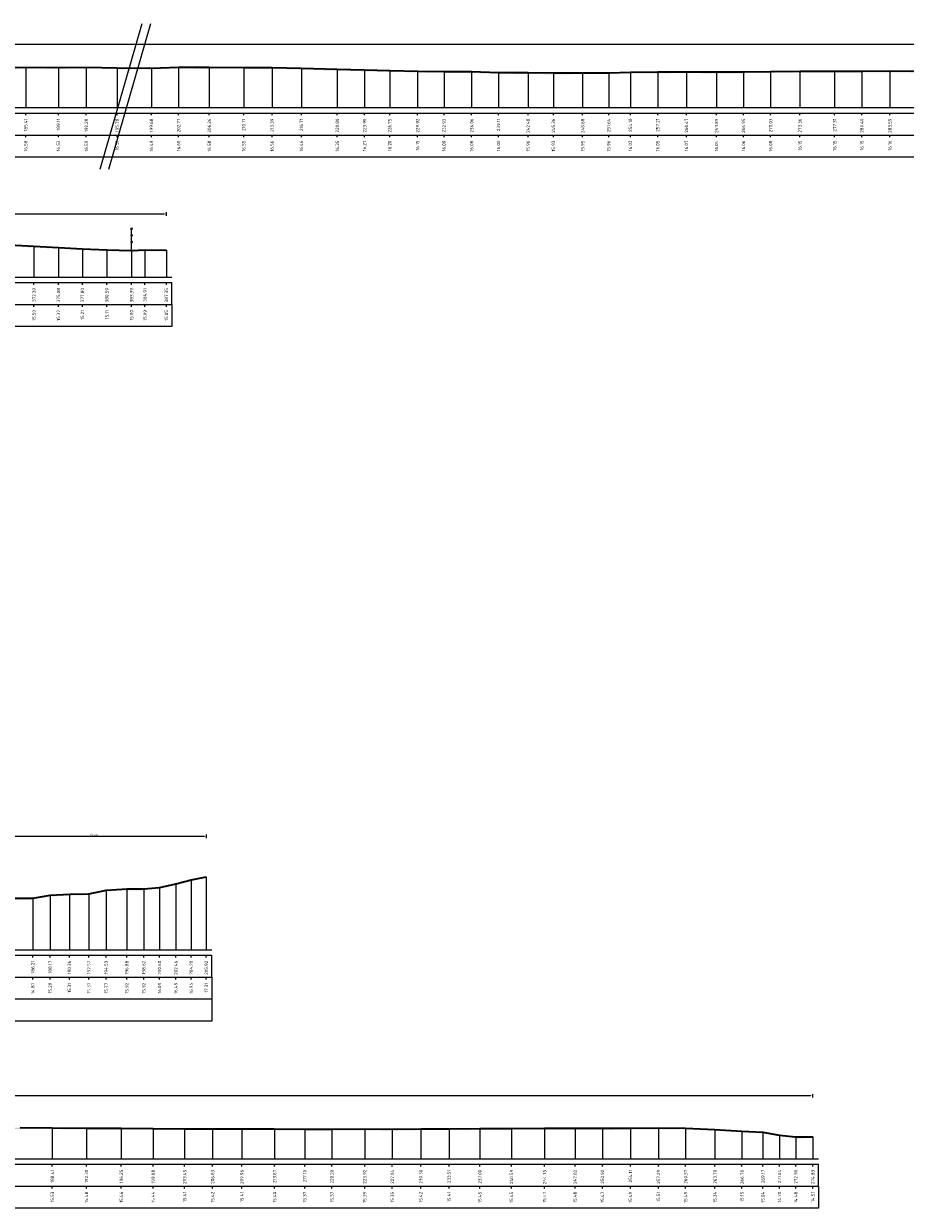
# Model space of a CAD drawing. Header units: metres. Extents: x 197883 to 206898, y 361907 to 364395.
# Tile 255 of 256: x 206696 to 206796, y 364260 to 364395. Entities that reach past the tile are written whole.
import ezdxf
from ezdxf.enums import TextEntityAlignment as Align

# ---------------------------------------------------------------- set-up
doc = ezdxf.new("R2010")
doc.units = ezdxf.units.M
doc.header["$PDMODE"] = 35
doc.header["$PDSIZE"] = 0.075
for name, color, linetype, lineweight in [('B-ME-IE-TERREINAFSCHEIDING_KUNSTMATIG_RASTERHEKWERK-SD', 20, 'Continuous', 25), ('X-ME-AL-PROFIEL_HUIDIG MAAIVELD-GD', 252, 'Continuous', 0), ('X-XX-AL-DETAIL1-M', 7, 'Continuous', 18), ('X-XX-AL-DWARSPROFIEL_PROFIELLIJN MAAIVELD-GD', 8, 'Continuous', 35), ('X-XX-AL-TEKENBLAD_KADER_AFSNIJMARKERING-G', 7, 'Continuous', 25)]:
    doc.layers.add(name, color=color, linetype=linetype, lineweight=lineweight)
doc.layers.add('X-ME-AL-PROFIELRASTER-S', color=7, linetype='Continuous')
doc.styles.add('NLCS-ISO-ANNOTATIVE-T18', font='NLCS-ISO.ttf', dxfattribs={"height": 1.8})
doc.styles.add('NLCS-ISO-M100-T25', font='NLCS-ISO.ttf', dxfattribs={"height": 0.25})
doc.dimstyles.new('NLCS-M100-T25-PIJL_L2_H1', dxfattribs={"dimscale": 0.1, "dimtxt": 2.5, "dimasz": 2.5, "dimexe": 2, "dimexo": 2, "dimgap": 0.7, "dimtad": 1, "dimzin": 0, "dimdsep": 46, "dimtxsty": 'NLCS-ISO-M100-T25', "dimcen": 0, "dimdle": 2, "dimclrd": 256, "dimclre": 256, "dimclrt": 256, "dimadec": 1, "dimazin": 0, "dimtfac": 1, "dimtdec": 3, "dimtofl": 0, "dimtmove": 0, "dimatfit": 3, "dimfxl": 2, "dimfxlon": 1, "dimtfillclr": 256, "dimtolj": 1, "dimtzin": 0, "dimlwd": -1, "dimlwe": -1, "dimarcsym": 0})

# ---------------------------------------------------------------- blocks, each defined once
blk = doc.blocks.new('SAL-PROFIELRASTER_BALK_EIND1-D')
at = {"color": 0, "linetype": 'ByBlock', "lineweight": -2}
blk.add_line((1, -12.5), (1, -2.5), dxfattribs=at)
at = {"color": 0, "linetype": 'ByBlock', "lineweight": -2, "flags": 128}
for points in [[(0, 0), (1, 0)], [(0, -2.5), (1, -2.5)], [(0, -12.5), (1, -12.5)]]:
    blk.add_lwpolyline(points, dxfattribs=at)
blk = doc.blocks.new('SAL-PROFIELRASTER_BALK_EIND2-D')
at = {"color": 0, "linetype": 'ByBlock', "lineweight": -2}
for p, q in [((1, -2.5), (1, -12.5)), ((1, -12.5), (0, -12.5))]:
    blk.add_line(p, q, dxfattribs=at)
blk = doc.blocks.new('SAL-PROFIELRASTER_BALK_DATA-D')
at = {"color": 0, "linetype": 'ByBlock', "lineweight": -2}
blk.add_lwpolyline([(0, -3.5), (0, -2.5)], dxfattribs=at)
at = {"color": 0, "linetype": 'ByBlock', "lineweight": -2, "style": 'NLCS-ISO-ANNOTATIVE-T18'}
blk.add_attdef('GETAL', text='', height=1.5, rotation=90, dxfattribs=at).set_placement((0.75, -5), align=Align.RIGHT)
blk = doc.blocks.new('SAL-PROFIELRASTER_AANHAAL-D')
at = {"color": 9, "linetype": 'ByBlock', "lineweight": -2, "flags": 128}
blk.add_lwpolyline([(0, 1), (0, 0)], dxfattribs=at)
blk = doc.blocks.new('*D168')
at = {"layer": 'Defpoints', "color": 0, "transparency": 16777216}
for p in [(206324.49, 364373.1), (206324.49, 364365.94), (206711.84, 364365.94)]:
    blk.add_point(p, dxfattribs=at)
at = {"layer": 'X-XX-AL-DETAIL1-M', "color": 253, "transparency": 16777216}
for p, q in [((206324.49, 364372.9), (206324.49, 364373.3)), ((206711.59, 364373.1), (206324.74, 364373.1)), ((206711.84, 364372.9), (206711.84, 364373.3))]:
    blk.add_line(p, q, dxfattribs=at)
for points in [[(206324.74, 364373.14), (206324.74, 364373.06), (206324.49, 364373.1)], [(206711.59, 364373.14), (206711.59, 364373.06), (206711.84, 364373.1)]]:
    blk.add_solid(points, dxfattribs=at)
at = {"layer": 'X-XX-AL-DETAIL1-M', "color": 253, "transparency": 16777216, "insert": (206610.27, 364373.29), "char_height": 0.25, "attachment_point": 5, "style": 'NLCS-ISO-M100-T25'}
blk.add_mtext('\\A1;Gras', dxfattribs=at)
blk = doc.blocks.new('*D164')
at = {"layer": 'Defpoints', "color": 0, "transparency": 16777216}
for p in [(206510.45, 364272.93), (206510.45, 364265.77), (206785.28, 364265.77)]:
    blk.add_point(p, dxfattribs=at)
at = {"layer": 'X-XX-AL-DETAIL1-M', "color": 253, "transparency": 16777216}
for p, q in [((206510.45, 364272.73), (206510.45, 364273.13)), ((206785.03, 364272.93), (206510.7, 364272.93)), ((206785.28, 364272.73), (206785.28, 364273.13))]:
    blk.add_line(p, q, dxfattribs=at)
for points in [[(206510.7, 364272.97), (206510.7, 364272.89), (206510.45, 364272.93)], [(206785.03, 364272.97), (206785.03, 364272.89), (206785.28, 364272.93)]]:
    blk.add_solid(points, dxfattribs=at)
at = {"layer": 'X-XX-AL-DETAIL1-M', "color": 253, "transparency": 16777216, "insert": (206588.2, 364273.13), "char_height": 0.25, "attachment_point": 5, "style": 'NLCS-ISO-M100-T25'}
blk.add_mtext('\\A1;Gras', dxfattribs=at)
blk = doc.blocks.new('SIE-RASTERHEKWERK-SOD')
at = {"flags": 128}
for points in [[(-0.035, 1.035), (0.035, 0.965)], [(-0.035, 0.965), (0, 1), (0.035, 1.035)], [(-0.035, 0.735), (0.035, 0.665)], [(-0.035, 0.665), (0, 0.7), (0.035, 0.735)], [(0, 0), (0, 1)], [(-0.035, 0.435), (0.035, 0.365)], [(-0.035, 0.365), (0, 0.4), (0.035, 0.435)]]:
    blk.add_lwpolyline(points, dxfattribs=at)
blk = doc.blocks.new('*D135')
at = {"layer": 'Defpoints', "color": 0, "transparency": 16777216}
for p in [(206690.86, 364302.4), (206690.86, 364294.61), (206716.37, 364289.52)]:
    blk.add_point(p, dxfattribs=at)
at = {"layer": 'X-XX-AL-DETAIL1-M', "color": 253, "transparency": 16777216}
for p, q in [((206690.86, 364302.2), (206690.86, 364302.6)), ((206716.37, 364302.2), (206716.37, 364302.6)), ((206716.12, 364302.4), (206691.11, 364302.4))]:
    blk.add_line(p, q, dxfattribs=at)
for points in [[(206691.11, 364302.44), (206691.11, 364302.36), (206690.86, 364302.4)], [(206716.12, 364302.44), (206716.12, 364302.36), (206716.37, 364302.4)]]:
    blk.add_solid(points, dxfattribs=at)
at = {"layer": 'X-XX-AL-DETAIL1-M', "color": 253, "transparency": 16777216, "insert": (206703.61, 364302.59), "char_height": 0.25, "attachment_point": 5, "style": 'NLCS-ISO-M100-T25'}
blk.add_mtext('\\A1;Gras', dxfattribs=at)
blk = doc.blocks.new('*D99')
at = {"layer": 'Defpoints', "color": 0, "transparency": 16777216}
for p in [(206510.45, 364392.35), (206510.45, 364385.19), (206897.8, 364385.19)]:
    blk.add_point(p, dxfattribs=at)
at = {"layer": 'X-XX-AL-DETAIL1-M', "color": 253, "transparency": 16777216}
for p, q in [((206510.45, 364392.15), (206510.45, 364392.55)), ((206897.55, 364392.35), (206510.7, 364392.35)), ((206897.8, 364392.15), (206897.8, 364392.55))]:
    blk.add_line(p, q, dxfattribs=at)
for points in [[(206510.7, 364392.39), (206510.7, 364392.31), (206510.45, 364392.35)], [(206897.55, 364392.39), (206897.55, 364392.31), (206897.8, 364392.35)]]:
    blk.add_solid(points, dxfattribs=at)
at = {"layer": 'X-XX-AL-DETAIL1-M', "color": 253, "transparency": 16777216, "insert": (206616.04, 364392.55), "char_height": 0.25, "attachment_point": 5, "style": 'NLCS-ISO-M100-T25'}
blk.add_mtext('\\A1;Gras', dxfattribs=at)

msp = doc.modelspace()

# ---------------------------------------------------------------- hatches: boundary and pattern name
at = {"layer": 'X-ME-AL-PROFIEL_HUIDIG MAAIVELD-GD'}
h = msp.add_hatch(dxfattribs=at)
h.set_pattern_fill('AGR-MAAIVELD', color=256, scale=0.05, pattern_type=2)
h.set_pattern_definition([(45, (726.58896, 23.45443), (-0.25000007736, 0.25000007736), []), (45, (726.55325, 23.49015), (0, 0.50000015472), [0.3535535, -0.3535535]), (45, (726.51753, 23.52586), (0, 0.50000015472), [0.3535535, -0.3535535]), (45, (726.48132, 23.56208), (0, 0.50000015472), [0.3535535, -0.3535535]), (45, (726.4461, 23.5973), (0, 0.50000015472), [0.3535535, -0.3535535]), (45, (726.4104, 23.633), (0, 0.50000015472), [0.3535535, -0.3535535]), (45, (726.37468, 23.66872), (0, 0.50000015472), [0.3535535, -0.3535535]), (315, (726.58896, 23.45443), (0.25000007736, 0.25000007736), []), (315, (726.62468, 23.49015), (0.50000015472, -1e-16), [0.3535535, -0.3535535]), (315, (726.6604, 23.52586), (0.50000015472, -1e-16), [0.3535535, -0.3535535]), (315, (726.6966, 23.56208), (0.50000015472, -1e-16), [0.3535535, -0.3535535]), (315, (726.73182, 23.5973), (0.50000015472, -1e-16), [0.3535535, -0.3535535]), (315, (726.76753, 23.633), (0.50000015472, -1e-16), [0.3535535, -0.3535535]), (315, (726.80325, 23.66872), (0.50000015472, -1e-16), [0.3535535, -0.3535535])])
h.paths.add_polyline_path([(206897.796, 364388.242), (206897.796, 364388.092), (206895.357, 364388.13), (206893.835, 364388.048), (206891.034, 364388.154), (206888.246, 364388.249), (206885.531, 364388.409), (206882.744, 364388.543), (206879.95, 364388.713), (206877.019, 364388.88), (206874.008, 364389.05), (206871.165, 364389.177), (206868.323, 364389.435), (206864.807, 364389.638), (206861.28, 364389.79), (206857.581, 364389.812), (206854.65, 364389.841), (206851.415, 364389.752), (206848.272, 364389.732), (206845.134, 364389.708), (206841.18, 364389.769), (206837.456, 364389.792), (206833.282, 364389.734), (206829.696, 364389.718), (206825.758, 364389.703), (206822.031, 364389.595), (206818.296, 364389.484), (206814.439, 364389.383), (206810.691, 364389.345), (206807.279, 364389.305), (206803.828, 364389.291), (206800.446, 364389.23), (206797.529, 364389.163), (206794.041, 364389.203), (206790.849, 364389.194), (206787.757, 364389.19), (206783.81, 364389.193), (206780.477, 364389.127), (206777.395, 364389.099), (206774.335, 364389.088), (206770.914, 364389.112), (206767.654, 364389.091), (206764.548, 364389.076), (206762.087, 364389.005), (206759.124, 364388.995), (206755.804, 364388.976), (206752.928, 364389.008), (206749.562, 364389.042), (206746.51, 364389.122), (206743.374, 364389.137), (206740.365, 364389.195), (206737.202, 364389.244), (206734.345, 364389.315), (206731.245, 364389.393), (206727.163, 364389.506), (206723.842, 364389.6), (206720.623, 364389.596), (206716.708, 364389.62), (206713.216, 364389.641), (206710.124, 364389.535), (206706.227, 364389.557), (206702.727, 364389.63), (206699.555, 364389.576), (206695.856, 364389.621), (206691.872, 364389.507), (206687.82, 364389.49), (206684.022, 364389.402), (206680.219, 364389.158), (206675.873, 364388.787), (206671.917, 364388.505), (206667.566, 364388.291), (206664.269, 364388.198), (206660.872, 364387.868), (206657.222, 364387.641), (206651.553, 364387.495), (206648.685, 364387.406), (206646.171, 364387.329), (206645.09, 364387.713), (206642.005, 364387.811), (206638.386, 364387.763), (206635.079, 364387.803), (206631.596, 364387.906), (206627.631, 364387.889), (206624.285, 364387.856), (206620.931, 364387.896), (206617.28, 364387.818), (206613.675, 364387.843), (206610.205, 364387.744), (206606.888, 364387.743), (206603.585, 364387.678), (206600.445, 364387.655), (206597.582, 364387.68), (206594.205, 364388.098), (206591.61, 364388.371), (206589.646, 364387.973), (206588.024, 364388.1), (206585.688, 364388.546), (206582.277, 364388.943), (206578.019, 364389.079), (206573.754, 364389.046), (206570.289, 364388.967), (206566.467, 364388.911), (206562.544, 364388.884), (206558.521, 364388.954), (206554.709, 364389.049), (206551.419, 364388.993), (206547.992, 364389.052), (206543.856, 364389.035), (206539.955, 364388.947), (206535.383, 364388.882), (206531.119, 364388.852), (206527.591, 364388.711), (206523.622, 364388.532), (206519.893, 364388.419), (206516.222, 364388.455), (206512.965, 364388.588), (206510.448, 364388.386), (206510.448, 364388.536), (206512.965, 364388.738), (206516.222, 364388.605), (206519.893, 364388.569), (206523.622, 364388.682), (206527.591, 364388.861), (206531.119, 364389.002), (206535.383, 364389.032), (206539.955, 364389.097), (206543.856, 364389.185), (206547.992, 364389.202), (206551.419, 364389.143), (206554.709, 364389.199), (206558.521, 364389.104), (206562.544, 364389.034), (206566.467, 364389.061), (206570.289, 364389.117), (206573.754, 364389.196), (206578.019, 364389.229), (206582.277, 364389.093), (206585.688, 364388.696), (206588.024, 364388.25), (206589.646, 364388.123), (206591.61, 364388.521), (206594.205, 364388.248), (206597.582, 364387.83), (206600.445, 364387.805), (206603.585, 364387.828), (206606.888, 364387.893), (206610.205, 364387.894), (206613.675, 364387.993), (206617.28, 364387.968), (206620.931, 364388.046), (206624.285, 364388.006), (206627.631, 364388.039), (206631.596, 364388.056), (206635.079, 364387.953), (206638.386, 364387.913), (206642.005, 364387.961), (206645.09, 364387.863), (206646.171, 364387.479), (206648.685, 364387.556), (206651.553, 364387.645), (206657.222, 364387.791), (206660.872, 364388.018), (206664.269, 364388.348), (206667.566, 364388.441), (206671.917, 364388.655), (206675.873, 364388.937), (206680.219, 364389.308), (206684.022, 364389.552), (206687.82, 364389.64), (206691.872, 364389.657), (206695.856, 364389.771), (206699.555, 364389.726), (206702.727, 364389.78), (206706.227, 364389.707), (206710.124, 364389.685), (206713.216, 364389.791), (206716.708, 364389.77), (206720.623, 364389.746), (206723.842, 364389.75), (206727.163, 364389.656), (206731.245, 364389.543), (206734.345, 364389.465), (206737.202, 364389.394), (206740.365, 364389.345), (206743.374, 364389.287), (206746.51, 364389.272), (206749.562, 364389.192), (206752.928, 364389.158), (206755.804, 364389.126), (206759.124, 364389.145), (206762.087, 364389.155), (206764.548, 364389.226), (206767.654, 364389.241), (206770.914, 364389.262), (206774.335, 364389.238), (206777.395, 364389.249), (206780.477, 364389.277), (206783.81, 364389.343), (206787.757, 364389.34), (206790.849, 364389.344), (206794.041, 364389.353), (206797.529, 364389.313), (206800.446, 364389.38), (206803.828, 364389.441), (206807.279, 364389.455), (206810.691, 364389.495), (206814.439, 364389.533), (206818.296, 364389.634), (206822.031, 364389.745), (206825.758, 364389.853), (206829.696, 364389.868), (206833.282, 364389.884), (206837.456, 364389.942), (206841.18, 364389.919), (206845.134, 364389.858), (206848.272, 364389.882), (206851.415, 364389.902), (206854.65, 364389.991), (206857.581, 364389.962), (206861.28, 364389.94), (206864.807, 364389.788), (206868.323, 364389.585), (206871.165, 364389.327), (206874.008, 364389.2), (206877.019, 364389.03), (206879.95, 364388.863), (206882.744, 364388.693), (206885.531, 364388.559), (206888.246, 364388.399), (206891.034, 364388.304), (206893.835, 364388.198), (206895.357, 364388.28)])
h = msp.add_hatch(dxfattribs=at)
h.set_pattern_fill('AGR-MAAIVELD', color=256, scale=0.05, pattern_type=2)
h.set_pattern_definition([(45, (540.62904, 4.1999), (-0.25000007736, 0.25000007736), []), (45, (540.59332, 4.23563), (0, 0.50000015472), [0.3535535, -0.3535535]), (45, (540.5576, 4.27134), (0, 0.50000015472), [0.3535535, -0.3535535]), (45, (540.5214, 4.30756), (0, 0.50000015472), [0.3535535, -0.3535535]), (45, (540.48618, 4.34277), (0, 0.50000015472), [0.3535535, -0.3535535]), (45, (540.45047, 4.3785), (0, 0.50000015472), [0.3535535, -0.3535535]), (45, (540.41475, 4.4142), (0, 0.50000015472), [0.3535535, -0.3535535]), (315, (540.62904, 4.1999), (0.25000007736, 0.25000007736), []), (315, (540.66475, 4.23563), (0.50000015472, -1e-16), [0.3535535, -0.3535535]), (315, (540.70047, 4.27134), (0.50000015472, -1e-16), [0.3535535, -0.3535535]), (315, (540.73668, 4.30756), (0.50000015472, -1e-16), [0.3535535, -0.3535535]), (315, (540.7719, 4.34277), (0.50000015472, -1e-16), [0.3535535, -0.3535535]), (315, (540.8076, 4.3785), (0.50000015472, -1e-16), [0.3535535, -0.3535535]), (315, (540.84332, 4.4142), (0.50000015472, -1e-16), [0.3535535, -0.3535535])])
h.paths.add_polyline_path([(206711.836, 364368.988), (206711.836, 364368.838), (206709.398, 364368.876), (206707.875, 364368.794), (206705.074, 364368.9), (206702.286, 364368.995), (206699.571, 364369.155), (206696.784, 364369.289), (206693.991, 364369.459), (206691.059, 364369.626), (206688.049, 364369.796), (206685.205, 364369.923), (206682.363, 364370.181), (206678.847, 364370.384), (206675.32, 364370.536), (206671.621, 364370.558), (206668.69, 364370.587), (206665.455, 364370.498), (206662.312, 364370.478), (206659.174, 364370.454), (206655.22, 364370.515), (206651.496, 364370.538), (206647.322, 364370.48), (206643.736, 364370.464), (206639.798, 364370.449), (206636.071, 364370.341), (206632.336, 364370.23), (206628.479, 364370.129), (206624.731, 364370.091), (206621.319, 364370.051), (206617.868, 364370.037), (206614.487, 364369.976), (206611.569, 364369.909), (206608.081, 364369.949), (206604.889, 364369.94), (206601.797, 364369.936), (206597.85, 364369.939), (206594.517, 364369.873), (206591.435, 364369.845), (206588.375, 364369.834), (206584.954, 364369.858), (206581.694, 364369.837), (206578.588, 364369.822), (206576.127, 364369.751), (206573.164, 364369.741), (206569.844, 364369.722), (206566.968, 364369.754), (206563.602, 364369.788), (206560.55, 364369.868), (206557.414, 364369.883), (206554.405, 364369.941), (206551.242, 364369.99), (206548.385, 364370.061), (206545.285, 364370.139), (206541.203, 364370.252), (206537.882, 364370.346), (206534.663, 364370.342), (206530.748, 364370.366), (206527.256, 364370.387), (206524.164, 364370.281), (206520.268, 364370.303), (206516.767, 364370.376), (206513.595, 364370.322), (206509.897, 364370.367), (206505.912, 364370.253), (206501.86, 364370.236), (206498.062, 364370.148), (206494.259, 364369.904), (206489.913, 364369.533), (206485.957, 364369.251), (206481.607, 364369.037), (206478.309, 364368.944), (206474.912, 364368.614), (206471.262, 364368.387), (206465.593, 364368.241), (206462.725, 364368.152), (206460.211, 364368.075), (206459.13, 364368.459), (206456.045, 364368.557), (206452.427, 364368.509), (206449.119, 364368.549), (206445.636, 364368.652), (206441.671, 364368.635), (206438.325, 364368.602), (206434.971, 364368.642), (206431.32, 364368.564), (206427.715, 364368.589), (206424.246, 364368.49), (206420.928, 364368.489), (206417.625, 364368.424), (206414.485, 364368.401), (206411.622, 364368.426), (206408.245, 364368.844), (206405.65, 364369.117), (206403.686, 364368.719), (206402.064, 364368.846), (206399.728, 364369.292), (206396.317, 364369.689), (206392.059, 364369.825), (206387.795, 364369.792), (206384.329, 364369.713), (206380.507, 364369.657), (206376.584, 364369.63), (206372.561, 364369.7), (206368.749, 364369.795), (206365.459, 364369.739), (206362.032, 364369.798), (206357.896, 364369.781), (206353.995, 364369.693), (206349.423, 364369.628), (206345.159, 364369.598), (206341.631, 364369.457), (206337.662, 364369.278), (206333.933, 364369.165), (206330.262, 364369.201), (206327.005, 364369.334), (206324.488, 364369.132), (206324.488, 364369.282), (206327.005, 364369.484), (206330.262, 364369.351), (206333.933, 364369.315), (206337.662, 364369.428), (206341.631, 364369.607), (206345.159, 364369.748), (206349.423, 364369.778), (206353.995, 364369.843), (206357.896, 364369.931), (206362.032, 364369.948), (206365.459, 364369.889), (206368.749, 364369.945), (206372.561, 364369.85), (206376.584, 364369.78), (206380.507, 364369.807), (206384.329, 364369.863), (206387.795, 364369.942), (206392.059, 364369.975), (206396.317, 364369.839), (206399.728, 364369.442), (206402.064, 364368.996), (206403.686, 364368.869), (206405.65, 364369.267), (206408.245, 364368.994), (206411.622, 364368.576), (206414.485, 364368.551), (206417.625, 364368.574), (206420.928, 364368.639), (206424.246, 364368.64), (206427.715, 364368.739), (206431.32, 364368.714), (206434.971, 364368.792), (206438.325, 364368.752), (206441.671, 364368.785), (206445.636, 364368.802), (206449.119, 364368.699), (206452.427, 364368.659), (206456.045, 364368.707), (206459.13, 364368.609), (206460.211, 364368.225), (206462.725, 364368.302), (206465.593, 364368.391), (206471.262, 364368.537), (206474.912, 364368.764), (206478.309, 364369.094), (206481.607, 364369.187), (206485.957, 364369.401), (206489.913, 364369.683), (206494.259, 364370.054), (206498.062, 364370.298), (206501.86, 364370.386), (206505.912, 364370.403), (206509.897, 364370.517), (206513.595, 364370.472), (206516.767, 364370.526), (206520.268, 364370.453), (206524.164, 364370.431), (206527.256, 364370.537), (206530.748, 364370.516), (206534.663, 364370.492), (206537.882, 364370.496), (206541.203, 364370.402), (206545.285, 364370.289), (206548.385, 364370.211), (206551.242, 364370.14), (206554.405, 364370.091), (206557.414, 364370.033), (206560.55, 364370.018), (206563.602, 364369.938), (206566.968, 364369.904), (206569.844, 364369.872), (206573.164, 364369.891), (206576.127, 364369.901), (206578.588, 364369.972), (206581.694, 364369.987), (206584.954, 364370.008), (206588.375, 364369.984), (206591.435, 364369.995), (206594.517, 364370.023), (206597.85, 364370.089), (206601.797, 364370.086), (206604.889, 364370.09), (206608.081, 364370.099), (206611.569, 364370.059), (206614.487, 364370.126), (206617.868, 364370.187), (206621.319, 364370.201), (206624.731, 364370.241), (206628.479, 364370.279), (206632.336, 364370.38), (206636.071, 364370.491), (206639.798, 364370.599), (206643.736, 364370.614), (206647.322, 364370.63), (206651.496, 364370.688), (206655.22, 364370.665), (206659.174, 364370.604), (206662.312, 364370.628), (206665.455, 364370.648), (206668.69, 364370.737), (206671.621, 364370.708), (206675.32, 364370.686), (206678.847, 364370.534), (206682.363, 364370.331), (206685.205, 364370.073), (206688.049, 364369.946), (206691.059, 364369.776), (206693.991, 364369.609), (206696.784, 364369.439), (206699.571, 364369.305), (206702.286, 364369.145), (206705.074, 364369.05), (206707.875, 364368.944), (206709.398, 364369.026)])
h = msp.add_hatch(dxfattribs=at)
h.set_pattern_fill('AGR-MAAIVELD', color=256, scale=0.05, pattern_type=2)
h.set_pattern_definition([(45, (727.34746, 70.3239), (-0.25000007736, 0.25000007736), []), (45, (727.31174, 70.3596), (0, 0.50000015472), [0.3535535, -0.3535535]), (45, (727.27603, 70.39532), (0, 0.50000015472), [0.3535535, -0.3535535]), (45, (727.2398, 70.43153), (0, 0.50000015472), [0.3535535, -0.3535535]), (45, (727.2046, 70.46675), (0, 0.50000015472), [0.3535535, -0.3535535]), (45, (727.1689, 70.50246), (0, 0.50000015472), [0.3535535, -0.3535535]), (45, (727.13317, 70.53818), (0, 0.50000015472), [0.3535535, -0.3535535]), (315, (727.34746, 70.3239), (0.25000007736, 0.25000007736), []), (315, (727.38317, 70.3596), (0.50000015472, -1e-16), [0.3535535, -0.3535535]), (315, (727.4189, 70.39532), (0.50000015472, -1e-16), [0.3535535, -0.3535535]), (315, (727.4551, 70.43153), (0.50000015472, -1e-16), [0.3535535, -0.3535535]), (315, (727.4903, 70.46675), (0.50000015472, -1e-16), [0.3535535, -0.3535535]), (315, (727.52603, 70.50246), (0.50000015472, -1e-16), [0.3535535, -0.3535535]), (315, (727.56174, 70.53818), (0.50000015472, -1e-16), [0.3535535, -0.3535535])])
h.paths.add_polyline_path([(206716.365, 364297.821), (206714.645, 364297.465), (206712.909, 364297.003), (206711.049, 364296.601), (206709.266, 364296.431), (206707.332, 364296.439), (206704.981, 364296.283), (206703.02, 364295.887), (206700.804, 364295.826), (206698.617, 364295.718), (206696.66, 364295.382), (206694.338, 364295.366), (206693.37, 364295.066), (206691.79, 364294.788), (206690.973, 364294.698), (206690.861, 364294.609), (206690.855, 364294.49), (206690.484, 364294.47), (206689.522, 364294.417), (206685.869, 364294.278), (206682.985, 364294.154), (206680.664, 364294.147), (206677.401, 364294.1), (206672.054, 364293.873), (206666.959, 364293.704), (206665.498, 364293.575), (206663.861, 364293.613), (206660.062, 364292.484), (206655.448, 364292.321), (206652.392, 364292.489), (206646.324, 364292.589), (206643.8, 364292.563), (206641.041, 364292.471), (206635.491, 364292.636), (206629.399, 364293.064), (206625.385, 364292.868), (206617.75, 364292.187), (206611.047, 364291.966), (206606.383, 364291.947), (206602.659, 364292.059), (206597.454, 364292.047), (206592.9, 364291.945), (206588.29, 364291.936), (206580.921, 364291.969), (206575.281, 364292.117), (206571.441, 364292.223), (206566.618, 364292.337), (206560.548, 364292.626), (206555.357, 364293.02), (206549.713, 364293.098), (206546.404, 364293.383), (206543.581, 364293.567), (206540.879, 364293.957), (206539.114, 364294.23), (206538.483, 364294.409), (206538.136, 364294.603), (206537.783, 364294.726), (206536.788, 364294.899), (206535.593, 364295.352), (206534.815, 364295.845), (206534.068, 364295.954), (206532.142, 364295.983), (206529.878, 364295.969), (206527.688, 364295.99), (206525.421, 364296.01), (206522.945, 364296.052), (206520.901, 364296.03), (206518.493, 364296.09), (206516.315, 364296.134), (206514.351, 364296.163), (206512.176, 364296.205), (206510.448, 364296.232), (206510.448, 364296.082), (206512.176, 364296.055), (206514.351, 364296.013), (206516.315, 364295.984), (206518.493, 364295.94), (206520.901, 364295.88), (206522.945, 364295.902), (206525.421, 364295.86), (206527.688, 364295.84), (206529.878, 364295.819), (206532.142, 364295.833), (206534.068, 364295.804), (206534.815, 364295.695), (206535.593, 364295.202), (206536.788, 364294.749), (206537.783, 364294.576), (206538.136, 364294.453), (206538.483, 364294.259), (206539.114, 364294.08), (206540.879, 364293.807), (206543.581, 364293.417), (206546.404, 364293.233), (206549.713, 364292.948), (206555.357, 364292.87), (206560.548, 364292.476), (206566.618, 364292.187), (206571.441, 364292.073), (206575.281, 364291.967), (206580.921, 364291.819), (206588.29, 364291.786), (206592.9, 364291.795), (206597.454, 364291.897), (206602.659, 364291.909), (206606.383, 364291.797), (206611.047, 364291.816), (206617.75, 364292.037), (206625.385, 364292.718), (206629.399, 364292.914), (206635.491, 364292.486), (206641.041, 364292.321), (206643.8, 364292.413), (206646.324, 364292.439), (206652.392, 364292.339), (206655.448, 364292.171), (206660.062, 364292.334), (206663.861, 364293.463), (206665.498, 364293.425), (206666.959, 364293.554), (206672.054, 364293.723), (206677.401, 364293.95), (206680.664, 364293.997), (206682.985, 364294.004), (206685.869, 364294.128), (206689.522, 364294.267), (206690.484, 364294.32), (206690.855, 364294.34), (206690.861, 364294.459), (206690.973, 364294.548), (206691.79, 364294.638), (206693.37, 364294.916), (206694.338, 364295.216), (206696.66, 364295.232), (206698.617, 364295.568), (206700.804, 364295.676), (206703.02, 364295.737), (206704.981, 364296.133), (206707.332, 364296.289), (206709.266, 364296.281), (206711.049, 364296.451), (206712.909, 364296.853), (206714.645, 364297.315), (206716.365, 364297.671)])
h = msp.add_hatch(dxfattribs=at)
h.set_pattern_fill('AGR-MAAIVELD', color=256, scale=0.05, pattern_type=2)
h.set_pattern_definition([(45, (722.6416, 88.7381), (-0.25000007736, 0.25000007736), []), (45, (722.6059, 88.7738), (0, 0.50000015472), [0.3535535, -0.3535535]), (45, (722.57017, 88.8095), (0, 0.50000015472), [0.3535535, -0.3535535]), (45, (722.53396, 88.84573), (0, 0.50000015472), [0.3535535, -0.3535535]), (45, (722.49874, 88.88094), (0, 0.50000015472), [0.3535535, -0.3535535]), (45, (722.46303, 88.91666), (0, 0.50000015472), [0.3535535, -0.3535535]), (45, (722.4273, 88.95237), (0, 0.50000015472), [0.3535535, -0.3535535]), (315, (722.6416, 88.7381), (0.25000007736, 0.25000007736), []), (315, (722.6773, 88.7738), (0.50000015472, -1e-16), [0.3535535, -0.3535535]), (315, (722.71303, 88.8095), (0.50000015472, -1e-16), [0.3535535, -0.3535535]), (315, (722.74924, 88.84573), (0.50000015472, -1e-16), [0.3535535, -0.3535535]), (315, (722.78446, 88.88094), (0.50000015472, -1e-16), [0.3535535, -0.3535535]), (315, (722.82017, 88.91666), (0.50000015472, -1e-16), [0.3535535, -0.3535535]), (315, (722.8559, 88.95237), (0.50000015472, -1e-16), [0.3535535, -0.3535535])])
h.paths.add_polyline_path([(206785.283, 364268.278), (206785.283, 364268.128), (206783.344, 364268.105), (206781.489, 364268.32), (206779.615, 364268.658), (206777.227, 364268.776), (206774.153, 364268.958), (206770.82, 364269.111), (206767.738, 364269.136), (206764.555, 364269.116), (206761.372, 364269.09), (206758.269, 364269.101), (206754.793, 364269.095), (206751.035, 364269.07), (206747.449, 364269.075), (206743.954, 364269.035), (206740.743, 364269.038), (206737.489, 364268.974), (206734.364, 364269.008), (206730.643, 364268.996), (206727.544, 364268.99), (206724.123, 364269.026), (206720.407, 364269.029), (206717.08, 364269.044), (206713.897, 364269.036), (206710.328, 364269.062), (206706.7, 364269.084), (206702.753, 364269.102), (206698.862, 364269.151), (206695.218, 364269.175), (206691.487, 364269.154), (206687.914, 364269.196), (206683.989, 364269.172), (206680.037, 364269.219), (206676.596, 364269.225), (206673.441, 364269.199), (206669.448, 364269.241), (206665.488, 364269.218), (206661.731, 364269.223), (206658.615, 364269.26), (206655.081, 364269.241), (206651.79, 364269.259), (206648.542, 364269.248), (206644.807, 364269.264), (206640.572, 364269.251), (206637.388, 364269.264), (206633.716, 364269.249), (206630.054, 364269.233), (206626.15, 364269.272), (206622.262, 364269.246), (206618.33, 364269.258), (206614.615, 364269.263), (206610.78, 364269.272), (206607.265, 364269.253), (206603.726, 364269.223), (206599.973, 364269.229), (206596.019, 364269.241), (206591.968, 364269.265), (206588.094, 364269.275), (206584.314, 364269.255), (206580.233, 364269.282), (206576.202, 364269.287), (206572.272, 364269.277), (206568.363, 364269.27), (206564.877, 364269.256), (206561.234, 364269.259), (206557.412, 364269.276), (206553.485, 364269.262), (206549.661, 364269.268), (206545.591, 364269.245), (206541.877, 364269.212), (206538.063, 364269.219), (206534.752, 364269.226), (206531.619, 364269.255), (206527.679, 364269.35), (206524.36, 364269.377), (206520.373, 364269.492), (206516.769, 364269.213), (206512.998, 364268.859), (206510.448, 364268.71), (206510.448, 364268.86), (206512.998, 364269.009), (206516.769, 364269.363), (206520.373, 364269.642), (206524.36, 364269.527), (206527.679, 364269.5), (206531.619, 364269.405), (206534.752, 364269.376), (206538.063, 364269.369), (206541.877, 364269.362), (206545.591, 364269.395), (206549.661, 364269.418), (206553.485, 364269.412), (206557.412, 364269.426), (206561.234, 364269.409), (206564.877, 364269.406), (206568.363, 364269.42), (206572.272, 364269.427), (206576.202, 364269.437), (206580.233, 364269.432), (206584.314, 364269.405), (206588.094, 364269.425), (206591.968, 364269.415), (206596.019, 364269.391), (206599.973, 364269.379), (206603.726, 364269.373), (206607.265, 364269.403), (206610.78, 364269.422), (206614.615, 364269.413), (206618.33, 364269.408), (206622.262, 364269.396), (206626.15, 364269.422), (206630.054, 364269.383), (206633.716, 364269.399), (206637.388, 364269.414), (206640.572, 364269.401), (206644.807, 364269.414), (206648.542, 364269.398), (206651.79, 364269.409), (206655.081, 364269.391), (206658.615, 364269.41), (206661.731, 364269.373), (206665.488, 364269.368), (206669.448, 364269.391), (206673.441, 364269.349), (206676.596, 364269.375), (206680.037, 364269.369), (206683.989, 364269.322), (206687.914, 364269.346), (206691.487, 364269.304), (206695.218, 364269.325), (206698.862, 364269.301), (206702.753, 364269.252), (206706.7, 364269.234), (206710.328, 364269.212), (206713.897, 364269.186), (206717.08, 364269.194), (206720.407, 364269.179), (206724.123, 364269.176), (206727.544, 364269.14), (206730.643, 364269.146), (206734.364, 364269.158), (206737.489, 364269.124), (206740.743, 364269.188), (206743.954, 364269.185), (206747.449, 364269.225), (206751.035, 364269.22), (206754.793, 364269.245), (206758.269, 364269.251), (206761.372, 364269.24), (206764.555, 364269.266), (206767.738, 364269.286), (206770.82, 364269.261), (206774.153, 364269.108), (206777.227, 364268.926), (206779.615, 364268.808), (206781.489, 364268.47), (206783.344, 364268.255)])

# ---------------------------------------------------------------- linework, layer by layer
at = {"layer": 'X-XX-AL-DWARSPROFIEL_PROFIELLIJN MAAIVELD-GD'}
for points in [[(206691.872, 364389.657), (206695.856, 364389.771), (206699.555, 364389.726), (206702.727, 364389.78), (206706.227, 364389.707), (206710.124, 364389.685), (206713.216, 364389.791), (206716.708, 364389.77), (206720.623, 364389.746), (206723.842, 364389.75), (206727.163, 364389.656), (206731.245, 364389.543), (206734.345, 364389.465), (206737.202, 364389.394), (206740.365, 364389.345), (206743.374, 364389.287), (206746.51, 364389.272), (206749.562, 364389.192), (206752.928, 364389.158), (206755.804, 364389.126), (206759.124, 364389.145), (206762.087, 364389.155), (206764.548, 364389.226), (206767.654, 364389.241), (206770.914, 364389.262), (206774.335, 364389.238), (206777.395, 364389.249), (206780.477, 364389.277), (206783.81, 364389.343), (206787.757, 364389.34), (206790.849, 364389.344), (206794.041, 364389.353), (206797.529, 364389.313)], [(206693.991, 364369.609), (206696.784, 364369.439), (206699.571, 364369.305), (206702.286, 364369.145), (206705.074, 364369.05), (206707.875, 364368.944), (206709.398, 364369.026), (206711.836, 364368.988)], [(206694.338, 364295.366), (206696.66, 364295.382), (206698.617, 364295.718), (206700.804, 364295.826), (206703.02, 364295.887), (206704.981, 364296.283), (206707.332, 364296.439), (206709.266, 364296.431), (206711.049, 364296.601), (206712.909, 364297.003), (206714.645, 364297.465), (206716.365, 364297.821)], [(206695.218, 364269.325), (206698.862, 364269.301), (206702.753, 364269.252), (206706.7, 364269.234), (206710.328, 364269.212), (206713.897, 364269.186), (206717.08, 364269.194), (206720.407, 364269.179), (206724.123, 364269.176), (206727.544, 364269.14), (206730.643, 364269.146), (206734.364, 364269.158), (206737.489, 364269.124), (206740.743, 364269.188), (206743.954, 364269.185), (206747.449, 364269.225), (206751.035, 364269.22), (206754.793, 364269.245), (206758.269, 364269.251), (206761.372, 364269.24), (206764.555, 364269.266), (206767.738, 364269.286), (206770.82, 364269.261), (206774.153, 364269.108), (206777.227, 364268.926), (206779.615, 364268.808), (206781.489, 364268.47), (206783.344, 364268.255), (206785.283, 364268.278)]]:
    msp.add_lwpolyline(points, dxfattribs=at)
at = {"layer": 'X-XX-AL-TEKENBLAD_KADER_AFSNIJMARKERING-G'}
for points in [[(206709.06, 364394.721), (206704.275, 364378.161)], [(206710.042, 364394.721), (206705.257, 364378.161)]]:
    msp.add_lwpolyline(points, dxfattribs=at)

# ---------------------------------------------------------------- block references
at = {"layer": 'B-ME-IE-TERREINAFSCHEIDING_KUNSTMATIG_RASTERHEKWERK-SD', "xscale": 2.5, "yscale": 2.5, "zscale": 2.5}
msp.add_blockref('SIE-RASTERHEKWERK-SOD', (206707.875, 364368.944), dxfattribs=at)
at = {"layer": 'X-ME-AL-PROFIELRASTER-S'}
for p, yscale in [((206695.856, 364385.194), 4.577000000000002), ((206699.555, 364385.194), 4.532), ((206702.727, 364385.194), 4.585999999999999), ((206706.227, 364385.194), 4.513000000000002), ((206710.124, 364385.194), 4.491), ((206713.216, 364385.194), 4.597000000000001), ((206716.708, 364385.194), 4.576000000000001), ((206720.623, 364385.194), 4.552), ((206723.842, 364385.194), 4.556000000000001), ((206727.163, 364385.194), 4.462), ((206731.245, 364385.194), 4.349), ((206734.345, 364385.194), 4.271000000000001), ((206737.202, 364385.194), 4.199999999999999), ((206740.365, 364385.194), 4.151), ((206743.374, 364385.194), 4.093), ((206746.51, 364385.194), 4.077999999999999), ((206749.562, 364385.194), 3.997999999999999), ((206752.928, 364385.194), 3.964), ((206755.804, 364385.194), 3.932), ((206759.124, 364385.194), 3.951000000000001), ((206762.087, 364385.194), 3.961), ((206764.548, 364385.194), 4.032), ((206767.654, 364385.194), 4.047000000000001), ((206770.914, 364385.194), 4.068000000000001), ((206774.335, 364385.194), 4.044), ((206777.395, 364385.194), 4.055), ((206780.477, 364385.194), 4.082999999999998), ((206783.81, 364385.194), 4.149000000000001), ((206787.757, 364385.194), 4.146000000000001), ((206790.849, 364385.194), 4.149999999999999), ((206794.041, 364385.194), 4.158999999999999), ((206696.784, 364365.94), 3.499000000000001), ((206699.571, 364365.94), 3.365), ((206702.286, 364365.94), 3.205), ((206705.074, 364365.94), 3.109999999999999), ((206707.875, 364365.94), 3.004), ((206709.398, 364365.94), 3.086), ((206711.836, 364365.94), 3.048), ((206714.645, 364289.516), 7.949000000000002), ((206716.365, 364289.516), 8.305), ((206700.804, 364289.516), 6.31), ((206703.02, 364289.516), 6.371), ((206704.981, 364289.516), 6.766999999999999), ((206707.332, 364289.516), 6.923), ((206709.266, 364289.516), 6.914999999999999), ((206711.049, 364289.516), 7.085000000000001), ((206712.909, 364289.516), 7.486999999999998), ((206696.66, 364289.516), 5.866), ((206698.617, 364289.516), 6.202), ((206698.862, 364265.773), 3.528), ((206702.753, 364265.773), 3.478999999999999), ((206706.7, 364265.773), 3.461), ((206710.328, 364265.773), 3.439), ((206713.897, 364265.773), 3.413), ((206717.08, 364265.773), 3.420999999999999), ((206720.407, 364265.773), 3.406000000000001), ((206724.123, 364265.773), 3.403), ((206727.544, 364265.773), 3.367000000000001), ((206730.643, 364265.773), 3.372999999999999), ((206734.364, 364265.773), 3.385), ((206737.489, 364265.773), 3.351000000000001), ((206740.743, 364265.773), 3.414999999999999), ((206743.954, 364265.773), 3.412000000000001), ((206747.449, 364265.773), 3.452), ((206751.035, 364265.773), 3.446999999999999), ((206754.793, 364265.773), 3.472), ((206758.269, 364265.773), 3.478), ((206761.372, 364265.773), 3.467000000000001), ((206764.555, 364265.773), 3.493), ((206767.738, 364265.773), 3.513), ((206770.82, 364265.773), 3.488), ((206774.153, 364265.773), 3.335000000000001), ((206777.227, 364265.773), 3.153), ((206779.615, 364265.773), 3.035), ((206781.489, 364265.773), 2.696999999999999), ((206783.344, 364265.773), 2.481999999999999), ((206785.283, 364265.773), 2.505000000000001)]:
    msp.add_blockref('SAL-PROFIELRASTER_AANHAAL-D', p, dxfattribs=dict(at, yscale=yscale))
at = {"layer": 'X-ME-AL-PROFIELRASTER-S', "yscale": 0.25}
for name, p, xscale, zscale in [('SAL-PROFIELRASTER_BALK_EIND1-D', (206510.448, 364385.194), 387.9734933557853, 387.9734933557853), ('SAL-PROFIELRASTER_BALK_EIND2-D', (206510.448, 364382.694), 387.9734933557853, 387.9734933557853), ('SAL-PROFIELRASTER_BALK_EIND1-D', (206324.488, 364365.94), 387.9734933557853, 387.9734933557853), ('SAL-PROFIELRASTER_BALK_EIND2-D', (206324.488, 364363.44), 387.9734933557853, 387.9734933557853), ('SAL-PROFIELRASTER_BALK_EIND1-D', (206510.448, 364289.516), 206.5425505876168, 206.5425505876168), ('SAL-PROFIELRASTER_BALK_EIND2-D', (206510.448, 364287.016), 206.5425505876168, 206.5425505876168), ('SAL-PROFIELRASTER_BALK_EIND2-D', (206510.448, 364284.516), 206.5425505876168, 206.5425505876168), ('SAL-PROFIELRASTER_BALK_EIND1-D', (206510.448, 364265.773), 275.4599491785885, 275.4599491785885), ('SAL-PROFIELRASTER_BALK_EIND2-D', (206510.448, 364263.273), 275.4599491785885, 275.4599491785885)]:
    msp.add_blockref(name, p, dxfattribs=dict(at, xscale=xscale, zscale=zscale))
at = {"layer": 'X-ME-AL-PROFIELRASTER-S', "xscale": 0.25, "yscale": 0.25, "zscale": 0.25}
for p, values in [((206695.856, 364385.194), {'GETAL': '185.41'}), ((206699.555, 364385.194), {'GETAL': '189.11'}), ((206702.727, 364385.194), {'GETAL': '192.28'}), ((206706.227, 364385.194), {'GETAL': '195.78'}), ((206710.124, 364385.194), {'GETAL': '199.68'}), ((206713.216, 364385.194), {'GETAL': '202.77'}), ((206716.708, 364385.194), {'GETAL': '206.26'}), ((206720.623, 364385.194), {'GETAL': '210.17'}), ((206723.842, 364385.194), {'GETAL': '213.39'}), ((206727.163, 364385.194), {'GETAL': '216.71'}), ((206731.245, 364385.194), {'GETAL': '220.80'}), ((206734.345, 364385.194), {'GETAL': '223.90'}), ((206737.202, 364385.194), {'GETAL': '226.75'}), ((206740.365, 364385.194), {'GETAL': '229.92'}), ((206743.374, 364385.194), {'GETAL': '232.93'}), ((206746.51, 364385.194), {'GETAL': '236.06'}), ((206749.562, 364385.194), {'GETAL': '239.11'}), ((206752.928, 364385.194), {'GETAL': '242.48'}), ((206755.804, 364385.194), {'GETAL': '245.36'}), ((206759.124, 364385.194), {'GETAL': '248.68'}), ((206762.087, 364385.194), {'GETAL': '251.64'}), ((206764.548, 364385.194), {'GETAL': '254.10'}), ((206767.654, 364385.194), {'GETAL': '257.21'}), ((206770.914, 364385.194), {'GETAL': '260.47'}), ((206774.335, 364385.194), {'GETAL': '263.89'}), ((206777.395, 364385.194), {'GETAL': '266.95'}), ((206780.477, 364385.194), {'GETAL': '270.03'}), ((206783.81, 364385.194), {'GETAL': '273.36'}), ((206787.757, 364385.194), {'GETAL': '277.31'}), ((206790.849, 364385.194), {'GETAL': '280.40'}), ((206794.041, 364385.194), {'GETAL': '283.59'}), ((206695.856, 364382.694), {'GETAL': '16.58'}), ((206699.555, 364382.694), {'GETAL': '16.53'}), ((206702.727, 364382.694), {'GETAL': '16.59'}), ((206706.227, 364382.694), {'GETAL': '16.51'}), ((206710.124, 364382.694), {'GETAL': '16.49'}), ((206713.216, 364382.694), {'GETAL': '16.60'}), ((206716.708, 364382.694), {'GETAL': '16.58'}), ((206720.623, 364382.694), {'GETAL': '16.55'}), ((206723.842, 364382.694), {'GETAL': '16.56'}), ((206727.163, 364382.694), {'GETAL': '16.46'}), ((206731.245, 364382.694), {'GETAL': '16.35'}), ((206734.345, 364382.694), {'GETAL': '16.27'}), ((206737.202, 364382.694), {'GETAL': '16.20'}), ((206740.365, 364382.694), {'GETAL': '16.15'}), ((206743.374, 364382.694), {'GETAL': '16.09'}), ((206746.51, 364382.694), {'GETAL': '16.08'}), ((206749.562, 364382.694), {'GETAL': '16.00'}), ((206752.928, 364382.694), {'GETAL': '15.96'}), ((206755.804, 364382.694), {'GETAL': '15.93'}), ((206759.124, 364382.694), {'GETAL': '15.95'}), ((206762.087, 364382.694), {'GETAL': '15.96'}), ((206764.548, 364382.694), {'GETAL': '16.03'}), ((206767.654, 364382.694), {'GETAL': '16.05'}), ((206770.914, 364382.694), {'GETAL': '16.07'}), ((206774.335, 364382.694), {'GETAL': '16.04'}), ((206777.395, 364382.694), {'GETAL': '16.06'}), ((206780.477, 364382.694), {'GETAL': '16.08'}), ((206783.81, 364382.694), {'GETAL': '16.15'}), ((206787.757, 364382.694), {'GETAL': '16.15'}), ((206790.849, 364382.694), {'GETAL': '16.15'}), ((206794.041, 364382.694), {'GETAL': '16.16'}), ((206696.784, 364365.94), {'GETAL': '372.30'}), ((206699.571, 364365.94), {'GETAL': '375.08'}), ((206702.286, 364365.94), {'GETAL': '377.80'}), ((206705.074, 364365.94), {'GETAL': '380.59'}), ((206707.875, 364365.94), {'GETAL': '383.39'}), ((206709.398, 364365.94), {'GETAL': '384.91'}), ((206711.836, 364365.94), {'GETAL': '387.35'}), ((206696.784, 364363.44), {'GETAL': '15.50'}), ((206699.571, 364363.44), {'GETAL': '15.37'}), ((206702.286, 364363.44), {'GETAL': '15.21'}), ((206705.074, 364363.44), {'GETAL': '15.11'}), ((206707.875, 364363.44), {'GETAL': '15.00'}), ((206709.398, 364363.44), {'GETAL': '15.09'}), ((206711.836, 364363.44), {'GETAL': '15.05'}), ((206696.66, 364289.516), {'GETAL': '186.21'}), ((206698.617, 364289.516), {'GETAL': '188.17'}), ((206700.804, 364289.516), {'GETAL': '190.36'}), ((206703.02, 364289.516), {'GETAL': '192.57'}), ((206704.981, 364289.516), {'GETAL': '194.53'}), ((206707.332, 364289.516), {'GETAL': '196.88'}), ((206709.266, 364289.516), {'GETAL': '198.82'}), ((206711.049, 364289.516), {'GETAL': '200.60'}), ((206712.909, 364289.516), {'GETAL': '202.46'}), ((206714.645, 364289.516), {'GETAL': '204.20'}), ((206716.365, 364289.516), {'GETAL': '205.92'}), ((206696.66, 364287.016), {'GETAL': '14.87'}), ((206698.617, 364287.016), {'GETAL': '15.20'}), ((206700.804, 364287.016), {'GETAL': '15.31'}), ((206703.02, 364287.016), {'GETAL': '15.37'}), ((206704.981, 364287.016), {'GETAL': '15.77'}), ((206707.332, 364287.016), {'GETAL': '15.92'}), ((206709.266, 364287.016), {'GETAL': '15.92'}), ((206711.049, 364287.016), {'GETAL': '16.09'}), ((206712.909, 364287.016), {'GETAL': '16.49'}), ((206714.645, 364287.016), {'GETAL': '16.95'}), ((206716.365, 364287.016), {'GETAL': '17.31'}), ((206698.862, 364265.773), {'GETAL': '188.41'}), ((206702.753, 364265.773), {'GETAL': '192.30'}), ((206706.7, 364265.773), {'GETAL': '196.25'}), ((206710.328, 364265.773), {'GETAL': '199.88'}), ((206713.897, 364265.773), {'GETAL': '203.45'}), ((206717.08, 364265.773), {'GETAL': '206.63'}), ((206720.407, 364265.773), {'GETAL': '209.96'}), ((206724.123, 364265.773), {'GETAL': '213.67'}), ((206727.544, 364265.773), {'GETAL': '217.10'}), ((206730.643, 364265.773), {'GETAL': '220.20'}), ((206734.364, 364265.773), {'GETAL': '223.92'}), ((206737.489, 364265.773), {'GETAL': '227.04'}), ((206740.743, 364265.773), {'GETAL': '230.30'}), ((206743.954, 364265.773), {'GETAL': '233.51'}), ((206747.449, 364265.773), {'GETAL': '237.00'}), ((206751.035, 364265.773), {'GETAL': '240.59'}), ((206754.793, 364265.773), {'GETAL': '244.35'}), ((206758.269, 364265.773), {'GETAL': '247.82'}), ((206761.372, 364265.773), {'GETAL': '250.92'}), ((206764.555, 364265.773), {'GETAL': '254.11'}), ((206767.738, 364265.773), {'GETAL': '257.29'}), ((206770.82, 364265.773), {'GETAL': '260.37'}), ((206774.153, 364265.773), {'GETAL': '263.70'}), ((206777.227, 364265.773), {'GETAL': '266.78'}), ((206779.615, 364265.773), {'GETAL': '269.17'}), ((206781.489, 364265.773), {'GETAL': '271.04'}), ((206783.344, 364265.773), {'GETAL': '272.90'}), ((206785.283, 364265.773), {'GETAL': '274.83'}), ((206698.862, 364263.273), {'GETAL': '15.53'}), ((206702.753, 364263.273), {'GETAL': '15.48'}), ((206706.7, 364263.273), {'GETAL': '15.46'}), ((206710.328, 364263.273), {'GETAL': '15.44'}), ((206713.897, 364263.273), {'GETAL': '15.41'}), ((206717.08, 364263.273), {'GETAL': '15.42'}), ((206720.407, 364263.273), {'GETAL': '15.41'}), ((206724.123, 364263.273), {'GETAL': '15.40'}), ((206727.544, 364263.273), {'GETAL': '15.37'}), ((206730.643, 364263.273), {'GETAL': '15.37'}), ((206734.364, 364263.273), {'GETAL': '15.39'}), ((206737.489, 364263.273), {'GETAL': '15.35'}), ((206740.743, 364263.273), {'GETAL': '15.42'}), ((206743.954, 364263.273), {'GETAL': '15.41'}), ((206747.449, 364263.273), {'GETAL': '15.45'}), ((206751.035, 364263.273), {'GETAL': '15.45'}), ((206754.793, 364263.273), {'GETAL': '15.47'}), ((206758.269, 364263.273), {'GETAL': '15.48'}), ((206761.372, 364263.273), {'GETAL': '15.47'}), ((206764.555, 364263.273), {'GETAL': '15.49'}), ((206767.738, 364263.273), {'GETAL': '15.51'}), ((206770.82, 364263.273), {'GETAL': '15.49'}), ((206774.153, 364263.273), {'GETAL': '15.34'}), ((206777.227, 364263.273), {'GETAL': '15.15'}), ((206779.615, 364263.273), {'GETAL': '15.04'}), ((206781.489, 364263.273), {'GETAL': '14.70'}), ((206783.344, 364263.273), {'GETAL': '14.48'}), ((206785.283, 364263.273), {'GETAL': '14.51'})]:
    msp.add_blockref('SAL-PROFIELRASTER_BALK_DATA-D', p, dxfattribs=at).add_auto_attribs(values)

# ---------------------------------------------------------------- dimensions: what is measured, and where the dimension line sits
at = {"layer": 'X-XX-AL-DETAIL1-M', "color": 253}
for base, p1, p2, picture, middle in [((206510.448, 364392.353), (206897.796, 364385.194), (206510.448, 364385.194), '*D99', (206616.039, 364392.353)), ((206324.488, 364373.098), (206711.836, 364365.94), (206324.488, 364365.94), '*D168', (206610.268, 364373.098)), ((206690.861, 364302.4), (206716.365, 364289.516), (206690.861, 364294.609), '*D135', (206703.613, 364302.4)), ((206510.448, 364272.932), (206785.283, 364265.773), (206510.448, 364265.773), '*D164', (206588.2, 364272.932))]:
    dim = msp.add_linear_dim(base=base, p1=p1, p2=p2, text='Gras', dimstyle='NLCS-M100-T25-PIJL_L2_H1', override={"dimclrd": 253, "dimclre": 253, "dimclrt": 253}, dxfattribs=at)
    dim.commit()
    dim.dimension.update_dxf_attribs({"geometry": picture, "text_midpoint": middle, "dimtype": 160})

doc.saveas('drawing.dxf')
